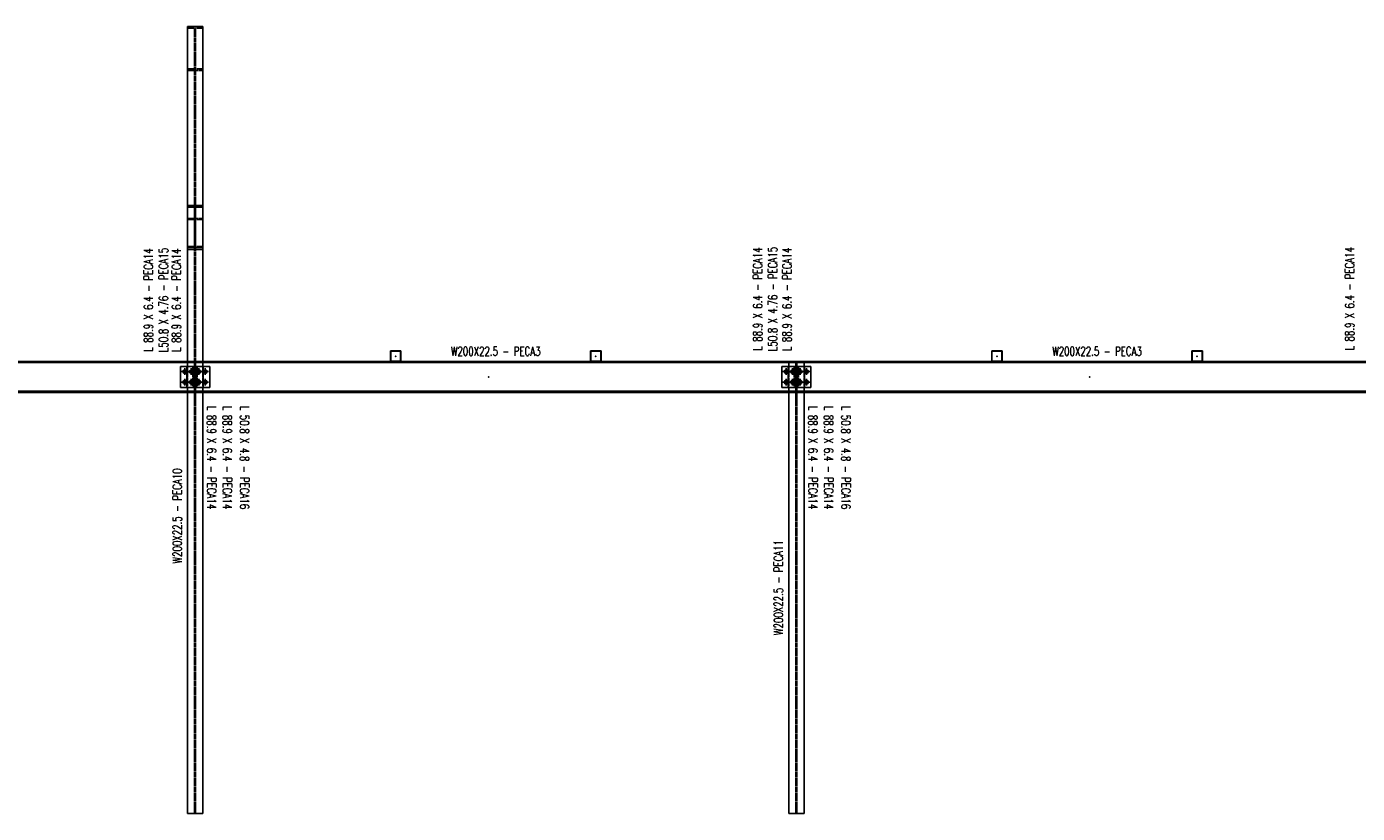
# Model space of a CAD drawing. Header units: feet. Extents: x 8647 to 79957, y -13328 to 10492.
# Tile 3 of 27: x 17669 to 26522, y 5259 to 10492. Entities that reach past the tile are written whole.
import ezdxf
from ezdxf.enums import TextEntityAlignment as Align

# ---------------------------------------------------------------- set-up
doc = ezdxf.new("R2010")
doc.units = ezdxf.units.FT
doc.header["$LTSCALE"] = 20
doc.header["$MEASUREMENT"] = 0
doc.linetypes.add('HIDDEN', pattern=[0.375, 0.25, -0.125])
doc.layers.get('0').update_dxf_attribs({"linetype": 'CONTINUOUS'})
for name, color, linetype in [('FORIR', 4, 'CONTINUOUS'), ('G', 3, 'CONTINUOUS'), ('TR', 6, 'HIDDEN'), ('TXT1', 7, 'CONTINUOUS')]:
    doc.layers.add(name, color=color, linetype=linetype)
doc.styles.add('1', font='romans', dxfattribs={"width": 0.7, "height": 30})

# ---------------------------------------------------------------- blocks, each defined once
blk = doc.blocks.new('M16')
for p, q in [((-22.2, 0), (22.2, 0)), ((0, -22.2), (0, 22.2))]:
    blk.add_line(p, q)
at = {"color": 4, "const_width": 12.3}
blk.add_lwpolyline([(0, -6.1, 1), (0, 6.1, 1)], format="xyb", dxfattribs=at)
blk.add_circle((0, 0), 12.3)
at = {"flags": 1}
blk.add_attdef('TOLE', (16.7, -8.3), '', height=5.26, dxfattribs=at)
blk = doc.blocks.new('MS')
at = {"color": 6}
for p, q in [((-4.7, 22.8), (4.7, 32.1)), ((-4.7, 32.1), (4.7, 22.8)), ((-4.7, -22.8), (4.7, -32.1)), ((-4.7, -32.1), (4.7, -22.8))]:
    blk.add_line(p, q, dxfattribs=at)
at = {"color": 3}
blk.add_line((0, -32.1), (0, 32.1), dxfattribs=at)
at = {"flags": 1}
for tag, p, height in [('DIAM', (0, 0), 8.01), ('AVAN', (1.3, -18.2), 5.26), ('TOLE', (1.3, -9.7), 5.26), ('DIET', (1.3, -24.6), 5.26)]:
    blk.add_attdef(tag, p, '', height=height, dxfattribs=at)
blk = doc.blocks.new('3D_INFOM')
blk.add_point((0, 0))
at = {"layer": 'FORIR', "flags": 1}
for tag, p in [('MARK', (7.55, -4.31)), ('NUM_DIS', (7.55, -11.68)), ('NOT_PEZ', (45.73, -11.68)), ('QTA_PEZ', (7.55, -18.55)), ('TIP_PEZ', (45.73, -18.55)), ('TRA_PEZ', (7.55, -26.33)), ('COS_PEZ', (45.73, -26.33)), ('DES_PEZ', (7.55, -33.75))]:
    blk.add_attdef(tag, p, '', height=5, dxfattribs=at)
blk = doc.blocks.new('3D_INFOB')
blk.add_point((0, 0))
at = {"layer": 'FORIR', "flags": 1}
for tag, p in [('BOLT', (7.6, -4.3)), ('SPEC', (7.6, -19.3)), ('CLASS', (7.6, -12)), ('IDF_PEZ', (7.6, -27.1))]:
    blk.add_attdef(tag, p, '', height=5.26, dxfattribs=at)

msp = doc.modelspace()

# ---------------------------------------------------------------- linework, layer by layer
at = {"layer": 'G'}
for p, q in [((18739.1, 10492.1), (18841.1, 10492.1)), ((18739.1, 8232.2), (18739.1, 10492.1)), ((18841.1, 8232.2), (18841.1, 10492.1)), ((18739.1, 9301.9), (18841.1, 9301.9)), ((18739.1, 9290.6), (18787, 9290.6)), ((18787, 9021.9), (18787, 9290.6)), ((18793.2, 9021.9), (18793.2, 9290.6)), ((18793.2, 9290.6), (18841.1, 9290.6)), ((18739.1, 9021.9), (18841.1, 9021.9)), ((18739.1, 9010.6), (18841.1, 9010.6)), ((20089.5, 8335.2), (20159.5, 8335.2)), ((20089.5, 8265.2), (20089.5, 8335.2)), ((20091.4, 8333.3), (20157.6, 8333.3)), ((20091.4, 8267.1), (20091.4, 8333.3)), ((20157.6, 8267.1), (20157.6, 8333.3)), ((20159.5, 8265.2), (20159.5, 8335.2)), ((21420.7, 8265.2), (21420.7, 8335.2)), ((21420.7, 8335.2), (21490.7, 8335.2)), ((21422.6, 8333.3), (21488.8, 8333.3)), ((21422.6, 8267.1), (21422.6, 8333.3)), ((21488.8, 8267.1), (21488.8, 8333.3)), ((21490.7, 8265.2), (21490.7, 8335.2)), ((24089.5, 8335.2), (24159.5, 8335.2)), ((24089.5, 8265.2), (24089.5, 8335.2)), ((24091.4, 8333.3), (24157.6, 8333.3)), ((24091.4, 8267.1), (24091.4, 8333.3)), ((24157.6, 8267.1), (24157.6, 8333.3)), ((24159.5, 8265.2), (24159.5, 8335.2)), ((25420.7, 8265.2), (25420.7, 8335.2)), ((25420.7, 8335.2), (25490.7, 8335.2)), ((25422.6, 8333.3), (25488.8, 8333.3)), ((25422.6, 8267.1), (25422.6, 8333.3)), ((25488.8, 8267.1), (25488.8, 8333.3)), ((25490.7, 8265.2), (25490.7, 8335.2)), ((14793.2, 8257.2), (18787, 8257.2)), ((18787, 8067.2), (18787, 8257.2)), ((18793.2, 8067.2), (18793.2, 8257.2)), ((18793.2, 8257.2), (22787, 8257.2)), ((20091.4, 8267.1), (20157.6, 8267.1)), ((21422.6, 8267.1), (21488.8, 8267.1)), ((22739.1, 8232.2), (22739.1, 8265.2)), ((22787, 8067.2), (22787, 8257.2)), ((22793.2, 8067.2), (22793.2, 8257.2)), ((22793.2, 8257.2), (26787, 8257.2)), ((22841.1, 8232.2), (22841.1, 8265.2)), ((24091.4, 8267.1), (24157.6, 8267.1)), ((25422.6, 8267.1), (25488.8, 8267.1)), ((18693, 8232.2), (18787, 8232.2)), ((18693, 8092.2), (18693, 8232.2)), ((18736, 8092.2), (18736, 8232.2)), ((18782.2, 8092.2), (18782.2, 8232.2)), ((18793.2, 8232.2), (18887.2, 8232.2)), ((18798, 8092.2), (18798, 8232.2)), ((18844, 8092.2), (18844, 8232.2)), ((18887.2, 8092.2), (18887.2, 8232.2)), ((22693, 8232.2), (22787, 8232.2)), ((22693, 8092.2), (22693, 8232.2)), ((22736, 8092.2), (22736, 8232.2)), ((22782.2, 8092.2), (22782.2, 8232.2)), ((22793.2, 8232.2), (22887.2, 8232.2)), ((22798, 8092.2), (22798, 8232.2)), ((22844, 8092.2), (22844, 8232.2)), ((22887.2, 8092.2), (22887.2, 8232.2)), ((8739.1, 8059.2), (60841.1, 8059.2)), ((14793.2, 8067.2), (18787, 8067.2)), ((18693, 8092.2), (18787, 8092.2)), ((18739.1, 5259.2), (18739.1, 8092.2)), ((18793.2, 8092.2), (18887.2, 8092.2)), ((18793.2, 8067.2), (22787, 8067.2)), ((18841.1, 5259.2), (18841.1, 8092.2)), ((22693, 8092.2), (22787, 8092.2)), ((22739.1, 5259.2), (22739.1, 8092.2)), ((22793.2, 8092.2), (22887.2, 8092.2)), ((22793.2, 8067.2), (26787, 8067.2)), ((22841.1, 5259.2), (22841.1, 8092.2)), ((18739.1, 5259.2), (18841.1, 5259.2)), ((22739.1, 5259.2), (22841.1, 5259.2))]:
    msp.add_line(p, q, dxfattribs=at)
at = {"layer": 'TR'}
for p, q in [((18739.1, 10480.8), (18787, 10480.8)), ((18787, 9290.6), (18787, 10480.8)), ((18793.2, 9290.6), (18793.2, 10480.8)), ((18793.2, 10480.8), (18841.1, 10480.8)), ((18739.1, 10212.1), (18787, 10212.1)), ((18739.1, 10200.7), (18841.1, 10200.7)), ((18793.2, 10212.1), (18841.1, 10212.1)), ((18739.1, 9216.6), (18841.1, 9216.6)), ((18739.1, 9209), (18787, 9209)), ((18793.2, 9209), (18841.1, 9209)), ((18739.1, 9029.5), (18787, 9029.5)), ((18787, 8257.2), (18787, 9021.9)), ((18793.2, 9029.5), (18841.1, 9029.5)), ((18793.2, 8257.2), (18793.2, 9021.9)), ((22787, 8257.2), (22787, 8265.2)), ((22793.2, 8257.2), (22793.2, 8265.2)), ((18739.1, 8092.2), (18739.1, 8232.2)), ((18775.6, 8092.2), (18775.6, 8232.2)), ((18775.6, 8205.7), (18782, 8205.7)), ((18775.6, 8188.7), (18782, 8188.7)), ((18782, 8092.2), (18782, 8232.2)), ((18782.2, 8205.7), (18798, 8205.7)), ((18782.2, 8188.7), (18798, 8188.7)), ((18798.2, 8092.2), (18798.2, 8232.2)), ((18798.2, 8205.7), (18804.6, 8205.7)), ((18798.2, 8188.7), (18804.6, 8188.7)), ((18804.6, 8092.2), (18804.6, 8232.2)), ((18841.1, 8092.2), (18841.1, 8232.2)), ((22739.1, 8092.2), (22739.1, 8232.2)), ((22775.6, 8092.2), (22775.6, 8232.2)), ((22775.6, 8205.7), (22782, 8205.7)), ((22775.6, 8188.7), (22782, 8188.7)), ((22782, 8092.2), (22782, 8232.2)), ((22782.2, 8205.7), (22798, 8205.7)), ((22782.2, 8188.7), (22798, 8188.7)), ((22798.2, 8092.2), (22798.2, 8232.2)), ((22798.2, 8205.7), (22804.6, 8205.7)), ((22798.2, 8188.7), (22804.6, 8188.7)), ((22804.6, 8092.2), (22804.6, 8232.2)), ((22841.1, 8092.2), (22841.1, 8232.2)), ((18775.6, 8135.7), (18782, 8135.7)), ((18775.6, 8118.7), (18782, 8118.7)), ((18782.2, 8135.7), (18798, 8135.7)), ((18782.2, 8118.7), (18798, 8118.7)), ((18787, 5259.2), (18787, 8067.2)), ((18793.2, 5259.2), (18793.2, 8067.2)), ((18798.2, 8135.7), (18804.6, 8135.7)), ((18798.2, 8118.7), (18804.6, 8118.7)), ((22775.6, 8135.7), (22782, 8135.7)), ((22775.6, 8118.7), (22782, 8118.7)), ((22782.2, 8135.7), (22798, 8135.7)), ((22782.2, 8118.7), (22798, 8118.7)), ((22787, 5259.2), (22787, 8067.2)), ((22793.2, 5259.2), (22793.2, 8067.2)), ((22798.2, 8135.7), (22804.6, 8135.7)), ((22798.2, 8118.7), (22804.6, 8118.7))]:
    msp.add_line(p, q, dxfattribs=at)
at = {"layer": 'TXT1', "color": 7}
msp.add_line((8739.1, 8265.2), (60841.1, 8265.2), dxfattribs=at)

# ---------------------------------------------------------------- block references
at = {"xscale": 10, "yscale": 10, "zscale": 10}
for p in [(18790.1, 9751.3), (20124.5, 8300.2), (21455.7, 8300.2), (24124.5, 8300.2), (25455.7, 8300.2), (18737.5, 8162.2), (18737.5, 8162.2), (18784.6, 8162.2), (18790.1, 8162.2), (18795.6, 8162.2), (18842.7, 8162.2), (18842.7, 8162.2), (20742.2, 8162.2), (22737.5, 8162.2), (22737.5, 8162.2), (22784.6, 8162.2), (22790.1, 8162.2), (22795.6, 8162.2), (22842.7, 8162.2), (22842.7, 8162.2), (24742.2, 8162.2), (18790.1, 7237.9), (22790.1, 6762.2)]:
    msp.add_blockref('3D_INFOM', p, dxfattribs=at)
for name, p in [('M16', (18722, 8197.2)), ('M16', (18722, 8127.2)), ('3D_INFOB', (18722, 8197.2)), ('M16', (18765.1, 8197.2)), ('M16', (18765.1, 8127.2)), ('3D_INFOB', (18765.1, 8197.2)), ('M16', (18815.1, 8197.2)), ('M16', (18815.1, 8127.2)), ('3D_INFOB', (18800.6, 8197.2)), ('3D_INFOB', (18800.6, 8197.2)), ('3D_INFOB', (18815.1, 8197.2)), ('M16', (18858.2, 8197.2)), ('M16', (18858.2, 8127.2)), ('3D_INFOB', (18858.2, 8197.2)), ('M16', (22722, 8197.2)), ('M16', (22722, 8127.2)), ('3D_INFOB', (22722, 8197.2)), ('M16', (22765.1, 8197.2)), ('M16', (22765.1, 8127.2)), ('3D_INFOB', (22765.1, 8197.2)), ('M16', (22815.1, 8197.2)), ('M16', (22815.1, 8127.2)), ('3D_INFOB', (22800.6, 8197.2)), ('3D_INFOB', (22800.6, 8197.2)), ('3D_INFOB', (22815.1, 8197.2)), ('M16', (22858.2, 8197.2)), ('M16', (22858.2, 8127.2)), ('3D_INFOB', (22858.2, 8197.2)), ('3D_INFOB', (18722, 8127.2)), ('3D_INFOB', (18765.1, 8127.2)), ('3D_INFOB', (18800.6, 8127.2)), ('3D_INFOB', (18800.6, 8127.2)), ('3D_INFOB', (18815.1, 8127.2)), ('3D_INFOB', (18858.2, 8127.2)), ('3D_INFOB', (22722, 8127.2)), ('3D_INFOB', (22765.1, 8127.2)), ('3D_INFOB', (22800.6, 8127.2)), ('3D_INFOB', (22800.6, 8127.2)), ('3D_INFOB', (22815.1, 8127.2)), ('3D_INFOB', (22858.2, 8127.2))]:
    msp.add_blockref(name, p)
for p, rotation in [((18778.8, 8197.2), 270), ((18784.6, 8197.2), 270), ((18790.1, 8197.2), 90), ((18795.6, 8197.2), 90), ((18801.4, 8197.2), 90), ((22778.8, 8197.2), 270), ((22784.6, 8197.2), 270), ((22790.1, 8197.2), 90), ((22795.6, 8197.2), 90), ((22801.4, 8197.2), 90), ((18778.8, 8127.2), 270), ((18784.6, 8127.2), 270), ((18790.1, 8127.2), 90), ((18795.6, 8127.2), 90), ((18801.4, 8127.2), 90), ((22778.8, 8127.2), 270), ((22784.6, 8127.2), 270), ((22790.1, 8127.2), 90), ((22795.6, 8127.2), 90), ((22801.4, 8127.2), 90)]:
    msp.add_blockref('MS', p, dxfattribs=dict(rotation=rotation))

# ---------------------------------------------------------------- texts
at = {"layer": 'TXT1', "color": 7, "style": '1', "width": 0.7}
for s, rotation, p in [('L 88.9 X 6.4 - PECA14', 90, (18527.9, 8673.5)), ('L50.8 X 4.76 - PECA15', 90, (18628.1, 8673.5)), ('L 88.9 X 6.4 - PECA14', 90, (18714.1, 8672.9)), ('L 88.9 X 6.4 - PECA14', 90, (22580.5, 8680.5)), ('L50.8 X 4.76 - PECA15', 90, (22680.7, 8680.5)), ('L 88.9 X 6.4 - PECA14', 90, (22775.6, 8678.2)), ('L 88.9 X 6.4 - PECA14', 90, (26518.2, 8682.3)), ('L 88.9 X 6.4 - PECA14', 270, (18852, 7625.4)), ('L 88.9 X 6.4 - PECA14', 270, (18957.2, 7625.4)), ('L 50.8 X 4.8 - PECA16', 270, (19071.4, 7625.4)), ('L 88.9 X 6.4 - PECA14', 270, (22851.8, 7625.4)), ('L 88.9 X 6.4 - PECA14', 270, (22957, 7625.4)), ('L 50.8 X 4.8 - PECA16', 270, (23071.2, 7625.4)), ('W200X22.5 - PECA10', 90, (18719.1, 7237.9)), ('W200X22.5 - PECA11', 90, (22719.1, 6762.2))]:
    msp.add_text(s, height=60, rotation=rotation, dxfattribs=at).set_placement(p, align=Align.BOTTOM_CENTER)
for p in [(20790.1, 8285.2), (24790.1, 8285.2)]:
    msp.add_text('W200X22.5 - PECA3', height=60, dxfattribs=at).set_placement(p, align=Align.BOTTOM_CENTER)

doc.saveas('drawing.dxf')
